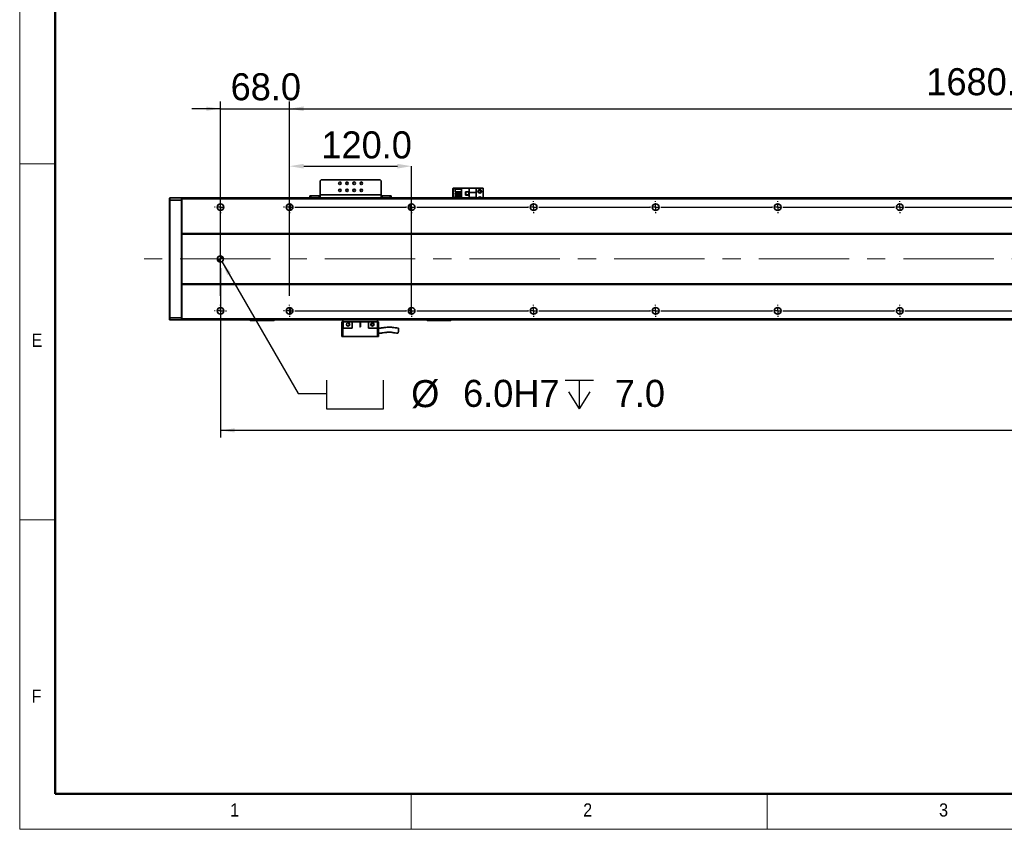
# Model space of a CAD drawing. Header units: millimetres. Extents: x 35 to 2905, y 35 to 2044.
# Tile 1 of 9: x 35 to 1003, y 35 to 831. Entities that reach past the tile are written whole.
import ezdxf

# ---------------------------------------------------------------- set-up
doc = ezdxf.new("R2010")
doc.units = ezdxf.units.MM
doc.header["$LTSCALE"] = 7
doc.header["$PDSIZE"] = -1
doc.linetypes.add('CENTERX2', pattern=[20.32, 12.7, -2.54, 2.54, -2.54])
doc.layers.add('黑色实线', color=7, linetype='Continuous')
doc.styles.add('SLDTEXTSTYLE1', font='Gothic.ttf', dxfattribs={"width": 0.913})
doc.styles.add('SLDTEXTSTYLE8', font='txt')
doc.dimstyles.new('SLDDIMSTYLE0', dxfattribs={"dimtxt": 26.6, "dimasz": 14, "dimexe": 0, "dimexo": 0.0625, "dimgap": 6.65, "dimtad": 2, "dimdec": 1, "dimrnd": 1e-09, "dimzin": 4, "dimdsep": 46, "dimtxsty": 'SLDTEXTSTYLE8', "dimsah": 1, "dimcen": 0.09, "dimadec": 0, "dimazin": 1, "dimtfac": 1, "dimtdec": 1, "dimtmove": 0, "dimatfit": 0, "dimfxl": 0, "dimfrac": 2, "dimtolj": 1, "dimtzin": 12, "dimarcsym": 0})
doc.dimstyles.new('SLDDIMSTYLE3', dxfattribs={"dimtxt": 26.6, "dimasz": 14, "dimexe": 0, "dimexo": 0.0625, "dimgap": 6.65, "dimtad": 2, "dimdec": 1, "dimrnd": 1e-09, "dimzin": 4, "dimdsep": 46, "dimtxsty": 'SLDTEXTSTYLE8', "dimsah": 1, "dimcen": 0.09, "dimadec": 0, "dimazin": 1, "dimtfac": 1, "dimtdec": 1, "dimtofl": 0, "dimtmove": 0, "dimatfit": 3, "dimfxl": 0, "dimfrac": 2, "dimtolj": 1, "dimtzin": 12, "dimarcsym": 0})
doc.dimstyles.new('SLDDIMSTYLE7', dxfattribs={"dimtxt": 26.6, "dimasz": 14, "dimexe": 0, "dimexo": 0.0625, "dimgap": 6.65, "dimtad": 0, "dimtih": 1, "dimtoh": 1, "dimdec": 1, "dimrnd": 1e-09, "dimzin": 4, "dimdsep": 46, "dimtxsty": 'SLDTEXTSTYLE8', "dimsah": 1, "dimcen": 0, "dimadec": 0, "dimazin": 1, "dimtfac": 1, "dimtdec": 1, "dimtofl": 0, "dimtmove": 0, "dimatfit": 3, "dimfxl": 0, "dimfrac": 2, "dimtolj": 1, "dimtzin": 12, "dimarcsym": 0})

# ---------------------------------------------------------------- blocks, each defined once
blk = doc.blocks.new('SW_SYMBOL_HOLE_SPOT')
at = {"layer": '黑色实线', "color": 0}
for p, q in [((0, 6125), (0, 525)), ((11200, 525), (11200, 6125)), ((0, 525), (11200, 525))]:
    blk.add_line(p, q, dxfattribs=at)
blk = doc.blocks.new('SW_SYMBOL_HOLE_DEPTH')
at = {"layer": '黑色实线', "color": 0}
for p, q in [((0, 6125), (5600, 6125)), ((2800, 6125), (2800, 525)), ((700, 3885), (2800, 525)), ((4900, 3885), (2800, 525))]:
    blk.add_line(p, q, dxfattribs=at)
blk = doc.blocks.new('_D_27')
at = {"layer": '黑色实线'}
for p, q in [((233.93, 593.4), (308.8, 463.71)), ((308.8, 463.71), (336.8, 463.71))]:
    blk.add_line(p, q, dxfattribs=at)
blk.add_solid([(233.93, 593.4), (239.11, 580.22), (242.75, 582.32)], dxfattribs=at)
at = {"layer": '黑色实线', "xscale": 0.004985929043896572, "yscale": 0.004985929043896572, "zscale": 0.004985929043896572}
for name, p in [('SW_SYMBOL_HOLE_SPOT', (336.8, 446.1)), ('SW_SYMBOL_HOLE_DEPTH', (571.37, 446.1))]:
    blk.add_blockref(name, p, dxfattribs=at)
at = {"layer": '黑色实线', "char_height": 26.6, "attachment_point": 1, "style": 'SLDTEXTSTYLE8'}
for s, insert in [('%%c', (420.03, 476.85)), (' 6.0H7 ', (461.13, 477.11)), (' 7.0', (610.3, 477.11))]:
    blk.add_mtext(s, dxfattribs=dict(at, insert=insert))
blk = doc.blocks.new('_D_29')
at = {"layer": '黑色实线'}
for p, q in [((232.43, 587.11), (232.43, 420.39)), ((2048.43, 581.57), (2048.43, 420.39)), ((2048.43, 427.39), (232.43, 427.39))]:
    blk.add_line(p, q, dxfattribs=at)
for points in [[(232.43, 427.39), (246.43, 425.29), (246.43, 429.49)], [(2048.43, 427.39), (2034.43, 429.49), (2034.43, 425.29)]]:
    blk.add_solid(points, dxfattribs=at)
at = {"layer": '黑色实线', "insert": (1089.46, 462.29), "char_height": 26.6, "attachment_point": 1, "style": 'SLDTEXTSTYLE8'}
blk.add_mtext('1816.0', dxfattribs=at)
blk = doc.blocks.new('_D_32')
at = {"layer": 'Defpoints', "color": 0}
for p in [(1980.43, 743.8), (300.43, 652.84), (1980.43, 652.84)]:
    blk.add_point(p, dxfattribs=at)
at = {"layer": '黑色实线', "color": 0, "lineweight": -2}
for p, q in [((300.43, 652.9), (300.43, 743.8)), ((314.43, 743.8), (1966.43, 743.8)), ((1980.43, 652.9), (1980.43, 743.8))]:
    blk.add_line(p, q, dxfattribs=at)
at = {"layer": '黑色实线', "color": 0}
for points in [[(314.43, 746.13), (314.43, 741.46), (300.43, 743.8)], [(1966.43, 746.13), (1966.43, 741.46), (1980.43, 743.8)]]:
    blk.add_solid(points, dxfattribs=at)
at = {"layer": '黑色实线', "color": 0, "insert": (1155.7, 783.66), "char_height": 26.6, "attachment_point": 2, "style": 'SLDTEXTSTYLE8'}
blk.add_mtext('\\A1;1680.0=14×120.0（PITCH）', dxfattribs=at)
blk = doc.blocks.new('_D_33')
at = {"layer": 'Defpoints', "color": 0}
for p in [(420.43, 687.27), (300.43, 652.84), (420.43, 545)]:
    blk.add_point(p, dxfattribs=at)
at = {"layer": '黑色实线', "color": 0, "lineweight": -2}
for p, q in [((300.43, 652.9), (300.43, 687.27)), ((314.43, 687.27), (406.43, 687.27)), ((420.43, 545.06), (420.43, 687.27))]:
    blk.add_line(p, q, dxfattribs=at)
at = {"layer": '黑色实线', "color": 0}
for points in [[(314.43, 689.6), (314.43, 684.94), (300.43, 687.27)], [(406.43, 689.6), (406.43, 684.94), (420.43, 687.27)]]:
    blk.add_solid(points, dxfattribs=at)
at = {"layer": '黑色实线', "color": 0, "insert": (376.2, 721.53), "char_height": 26.6, "attachment_point": 2, "style": 'SLDTEXTSTYLE8'}
blk.add_mtext('\\A1;120.0', dxfattribs=at)
blk = doc.blocks.new('_D_34')
at = {"layer": '黑色实线'}
for p, q in [((232.43, 559.73), (232.43, 750.8)), ((300.43, 559.73), (300.43, 750.8)), ((232.43, 743.8), (204.43, 743.8)), ((232.43, 743.8), (300.43, 743.8)), ((300.43, 743.8), (328.43, 743.8))]:
    blk.add_line(p, q, dxfattribs=at)
for points in [[(232.43, 743.8), (218.43, 745.9), (218.43, 741.7)], [(300.43, 743.8), (314.43, 741.7), (314.43, 745.9)]]:
    blk.add_solid(points, dxfattribs=at)
at = {"layer": '黑色实线', "insert": (242.43, 778.7), "char_height": 26.6, "attachment_point": 1, "style": 'SLDTEXTSTYLE8'}
blk.add_mtext('68.0', dxfattribs=at)
blk = doc.blocks.new('SW_CENTERMARKSYMBOL_24')
at = {"layer": '黑色实线', "color": 0}
for p, q in [((-5.08, 0), (-5.84, 0)), ((0, 0), (-2.54, 0)), ((0, 5.08), (0, 5.84)), ((0, 0), (0, 2.54)), ((0, 0), (0, -2.54)), ((0, 0), (2.54, 0)), ((5.08, 0), (5.84, 0)), ((0, -5.08), (0, -5.84))]:
    blk.add_line(p, q, dxfattribs=at)
blk = doc.blocks.new('SW_CENTERMARKSYMBOL_25')
at = {"layer": '黑色实线', "color": 0}
for p, q in [((-188, 107.08), (-188, 107.84)), ((0, 107.08), (0, 107.84)), ((-193.08, 102), (-193.84, 102)), ((-188, 102), (-190.54, 102)), ((-188, 102), (-188, 104.54)), ((-188, 102), (-188, 99.46)), ((-188, 102), (-185.46, 102)), ((-188, 96.92), (-188, 96.16)), ((0, 102), (-2.54, 102)), ((0, 102), (0, 104.54)), ((0, 102), (0, 99.46)), ((0, 102), (2.54, 102)), ((5.08, 102), (5.84, 102)), ((-125.08, 0), (-125.84, 0)), ((-120, 0), (-122.54, 0)), ((-120, 5.08), (-120, 5.84)), ((-120, 0), (-120, 2.54)), ((-120, 0), (-120, -2.54)), ((-120, 0), (-117.46, 0)), ((-114.92, 0), (-5.08, 0)), ((-5.08, 0), (-5.84, 0)), ((0, 0), (-2.54, 0)), ((0, 0), (-2.54, 0)), ((0, 5.08), (0, 5.84)), ((0, 0), (0, 2.54)), ((0, 0), (0, 2.54)), ((0, 0), (0, -2.54)), ((0, 0), (2.54, 0)), ((0, 0), (0, -2.54)), ((0, 0), (2.54, 0)), ((5.08, 0), (5.84, 0)), ((5.08, 0), (114.92, 0)), ((114.92, 0), (114.16, 0)), ((120, 0), (117.46, 0)), ((120, 0), (117.46, 0)), ((120, 0), (117.46, 0)), ((120, 5.08), (120, 5.84)), ((120, 0), (120, 2.54)), ((120, 0), (120, 2.54)), ((120, 0), (120, 2.54)), ((120, 0), (120, -2.54)), ((120, 0), (122.54, 0)), ((120, 0), (120, -2.54)), ((120, 0), (122.54, 0)), ((120, 0), (120, -2.54)), ((120, 0), (122.54, 0)), ((125.08, 0), (125.84, 0)), ((125.08, 0), (234.92, 0)), ((234.92, 0), (234.16, 0)), ((240, 0), (237.46, 0)), ((240, 0), (237.46, 0)), ((240, 0), (237.46, 0)), ((240, 0), (237.46, 0)), ((240, 5.08), (240, 5.84)), ((240, 0), (240, 2.54)), ((240, 0), (240, 2.54)), ((240, 0), (240, 2.54)), ((240, 0), (240, 2.54)), ((240, 0), (240, -2.54)), ((240, 0), (242.54, 0)), ((240, 0), (240, -2.54)), ((240, 0), (242.54, 0)), ((240, 0), (240, -2.54)), ((240, 0), (242.54, 0)), ((240, 0), (240, -2.54)), ((240, 0), (242.54, 0)), ((245.08, 0), (245.84, 0)), ((245.08, 0), (354.92, 0)), ((354.92, 0), (354.16, 0)), ((360, 0), (357.46, 0)), ((360, 0), (357.46, 0)), ((360, 0), (357.46, 0)), ((360, 0), (357.46, 0)), ((360, 0), (357.46, 0)), ((360, 5.08), (360, 5.84)), ((360, 0), (360, 2.54)), ((360, 0), (360, 2.54)), ((360, 0), (360, 2.54)), ((360, 0), (360, 2.54)), ((360, 0), (360, 2.54)), ((360, 0), (360, -2.54)), ((360, 0), (362.54, 0)), ((360, 0), (360, -2.54)), ((360, 0), (362.54, 0)), ((360, 0), (360, -2.54)), ((360, 0), (362.54, 0)), ((360, 0), (360, -2.54)), ((360, 0), (362.54, 0)), ((360, 0), (360, -2.54)), ((360, 0), (362.54, 0)), ((365.08, 0), (365.84, 0)), ((365.08, 0), (474.92, 0)), ((474.92, 0), (474.16, 0)), ((480, 0), (477.46, 0)), ((480, 0), (477.46, 0)), ((480, 0), (477.46, 0)), ((480, 0), (477.46, 0)), ((480, 0), (477.46, 0)), ((480, 0), (477.46, 0)), ((480, 5.08), (480, 5.84)), ((480, 0), (480, 2.54)), ((480, 0), (480, 2.54)), ((480, 0), (480, 2.54)), ((480, 0), (480, 2.54)), ((480, 0), (480, 2.54)), ((480, 0), (480, 2.54)), ((480, 0), (480, -2.54)), ((480, 0), (482.54, 0)), ((480, 0), (480, -2.54)), ((480, 0), (482.54, 0)), ((480, 0), (480, -2.54)), ((480, 0), (482.54, 0)), ((480, 0), (480, -2.54)), ((480, 0), (482.54, 0)), ((480, 0), (480, -2.54)), ((480, 0), (482.54, 0)), ((480, 0), (480, -2.54)), ((480, 0), (482.54, 0)), ((485.08, 0), (485.84, 0)), ((485.08, 0), (594.92, 0)), ((-120, -5.08), (-120, -5.84)), ((0, -5.08), (0, -5.84)), ((120, -5.08), (120, -5.84)), ((240, -5.08), (240, -5.84)), ((360, -5.08), (360, -5.84)), ((480, -5.08), (480, -5.84))]:
    blk.add_line(p, q, dxfattribs=at)
blk = doc.blocks.new('SW_CENTERMARKSYMBOL_26')
at = {"layer": '黑色实线', "color": 0}
for p, q in [((-245.08, 0), (-245.84, 0)), ((-240, 0), (-242.54, 0)), ((-240, 5.08), (-240, 5.84)), ((-240, 0), (-240, 2.54)), ((-240, 0), (-240, -2.54)), ((-240, 0), (-237.46, 0)), ((-234.92, 0), (-125.08, 0)), ((-125.08, 0), (-125.84, 0)), ((-120, 0), (-122.54, 0)), ((-120, 0), (-122.54, 0)), ((-120, 5.08), (-120, 5.84)), ((-120, 0), (-120, 2.54)), ((-120, 0), (-120, 2.54)), ((-120, 0), (-120, -2.54)), ((-120, 0), (-117.46, 0)), ((-120, 0), (-120, -2.54)), ((-120, 0), (-117.46, 0)), ((-114.92, 0), (-114.16, 0)), ((-114.92, 0), (-5.08, 0)), ((-5.08, 0), (-5.84, 0)), ((0, 0), (-2.54, 0)), ((0, 0), (-2.54, 0)), ((0, 0), (-2.54, 0)), ((0, 5.08), (0, 5.84)), ((0, 0), (0, 2.54)), ((0, 0), (0, 2.54)), ((0, 0), (0, 2.54)), ((0, 0), (0, -2.54)), ((0, 0), (2.54, 0)), ((0, 0), (0, -2.54)), ((0, 0), (2.54, 0)), ((0, 0), (0, -2.54)), ((0, 0), (2.54, 0)), ((5.08, 0), (5.84, 0)), ((5.08, 0), (114.92, 0)), ((114.92, 0), (114.16, 0)), ((120, 0), (117.46, 0)), ((120, 0), (117.46, 0)), ((120, 0), (117.46, 0)), ((120, 0), (117.46, 0)), ((120, 5.08), (120, 5.84)), ((120, 0), (120, 2.54)), ((120, 0), (120, 2.54)), ((120, 0), (120, 2.54)), ((120, 0), (120, 2.54)), ((120, 0), (120, -2.54)), ((120, 0), (122.54, 0)), ((120, 0), (120, -2.54)), ((120, 0), (122.54, 0)), ((120, 0), (120, -2.54)), ((120, 0), (122.54, 0)), ((120, 0), (120, -2.54)), ((120, 0), (122.54, 0)), ((125.08, 0), (125.84, 0)), ((125.08, 0), (234.92, 0)), ((234.92, 0), (234.16, 0)), ((240, 0), (237.46, 0)), ((240, 0), (237.46, 0)), ((240, 0), (237.46, 0)), ((240, 0), (237.46, 0)), ((240, 0), (237.46, 0)), ((240, 5.08), (240, 5.84)), ((240, 0), (240, 2.54)), ((240, 0), (240, 2.54)), ((240, 0), (240, 2.54)), ((240, 0), (240, 2.54)), ((240, 0), (240, 2.54)), ((240, 0), (240, -2.54)), ((240, 0), (242.54, 0)), ((240, 0), (240, -2.54)), ((240, 0), (242.54, 0)), ((240, 0), (240, -2.54)), ((240, 0), (242.54, 0)), ((240, 0), (240, -2.54)), ((240, 0), (242.54, 0)), ((240, 0), (240, -2.54)), ((240, 0), (242.54, 0)), ((245.08, 0), (245.84, 0)), ((245.08, 0), (354.92, 0)), ((354.92, 0), (354.16, 0)), ((360, 0), (357.46, 0)), ((360, 0), (357.46, 0)), ((360, 0), (357.46, 0)), ((360, 0), (357.46, 0)), ((360, 0), (357.46, 0)), ((360, 0), (357.46, 0)), ((360, 5.08), (360, 5.84)), ((360, 0), (360, 2.54)), ((360, 0), (360, 2.54)), ((360, 0), (360, 2.54)), ((360, 0), (360, 2.54)), ((360, 0), (360, 2.54)), ((360, 0), (360, 2.54)), ((360, 0), (360, -2.54)), ((360, 0), (362.54, 0)), ((360, 0), (360, -2.54)), ((360, 0), (362.54, 0)), ((360, 0), (360, -2.54)), ((360, 0), (362.54, 0)), ((360, 0), (360, -2.54)), ((360, 0), (362.54, 0)), ((360, 0), (360, -2.54)), ((360, 0), (362.54, 0)), ((360, 0), (360, -2.54)), ((360, 0), (362.54, 0)), ((365.08, 0), (365.84, 0)), ((365.08, 0), (474.92, 0)), ((-240, -5.08), (-240, -5.84)), ((-120, -5.08), (-120, -5.84)), ((0, -5.08), (0, -5.84)), ((120, -5.08), (120, -5.84)), ((240, -5.08), (240, -5.84)), ((360, -5.08), (360, -5.84))]:
    blk.add_line(p, q, dxfattribs=at)
blk = doc.blocks.new('SW_DOWELSYMBOL_4')
at = {"linetype": 'Continuous', "lineweight": 18}
h = blk.add_hatch(color=0, dxfattribs=at)
edge = h.paths.add_edge_path(flags=0)
edge.add_arc((0, 0), 3, 180, 270)
edge.add_line((0, -3), (0, 0))
edge.add_line((0, 0), (-3, 0))
h = blk.add_hatch(color=0, dxfattribs=at)
edge = h.paths.add_edge_path(flags=0)
edge.add_arc((0, 0), 3, 0, 90)
edge.add_line((0, 3), (0, 0))
edge.add_line((0, 0), (3, 0))
at = {"layer": '黑色实线', "color": 0}
blk.add_circle((0, 0), 3, dxfattribs=at)

msp = doc.modelspace()

# ---------------------------------------------------------------- linework, layer by layer
at = {"color": 7, "linetype": 'Continuous', "lineweight": 18}
for p, q in [((35, 2044), (35, 35)), ((70, 2009), (70, 70)), ((35, 689.5), (70, 689.5)), ((70, 339.5), (35, 339.5)), ((70, 70), (2870, 70)), ((420, 35), (420, 70)), ((770, 70), (770, 35)), ((861, 70), (2870, 70)), ((35, 35), (2905, 35))]:
    msp.add_line(p, q, dxfattribs=at)
at = {"color": 7, "linetype": 'Continuous', "lineweight": 50}
for p, q in [((70, 2009), (70, 70)), ((70, 70), (2870, 70))]:
    msp.add_line(p, q, dxfattribs=at)
at = {"color": 7, "linetype": 'Continuous', "lineweight": 35}
for p, q in [((331.43, 673.8), (330.43, 672.8)), ((330.43, 672.8), (330.43, 659)), ((389.43, 673.8), (331.43, 673.8)), ((390.43, 672.8), (389.43, 673.8)), ((390.43, 659), (390.43, 672.8)), ((390.43, 659), (330.43, 659)), ((330.43, 656), (330.43, 659)), ((390.43, 659), (390.43, 656)), ((461.23, 665.5), (460.93, 665.2)), ((461.23, 665.2), (460.93, 665.2)), ((460.93, 656), (460.93, 665.2)), ((461.35, 665.5), (461.23, 665.2)), ((461.23, 665.5), (461.35, 665.5)), ((465.63, 665.2), (461.23, 665.2)), ((461.23, 665.2), (461.23, 656)), ((461.35, 665.5), (465.63, 665.5)), ((463.23, 662.06), (463.23, 664.56)), ((463.23, 664.56), (469.43, 664.56)), ((463.23, 662.06), (469.43, 662.06)), ((463.23, 659.52), (463.23, 661.02)), ((463.23, 661.02), (469.43, 661.02)), ((463.23, 659.52), (469.43, 659.52)), ((463.23, 656.98), (463.23, 658.48)), ((463.23, 658.48), (469.43, 658.48)), ((465.63, 664.56), (465.63, 665.5)), ((465.63, 665.5), (469.43, 665.5)), ((465.63, 661.02), (465.63, 662.06)), ((465.63, 658.48), (465.63, 659.52)), ((469.43, 656), (469.43, 665.8)), ((469.43, 665.8), (476.98, 665.8)), ((476.73, 662.1), (473.53, 662.1)), ((473.53, 662.1), (473.53, 658.9)), ((473.53, 658.9), (476.73, 658.9)), ((473.63, 662), (473.63, 659)), ((476.63, 662), (473.63, 662)), ((473.63, 659), (476.63, 659)), ((476.63, 659), (476.63, 662)), ((476.73, 658.9), (476.73, 662.1)), ((483.93, 665.8), (476.98, 665.8)), ((476.98, 665.8), (476.98, 661.5)), ((483.93, 661.5), (476.98, 661.5)), ((476.98, 656.5), (476.98, 661.5)), ((483.93, 661.5), (483.93, 665.8)), ((490.93, 665.8), (483.93, 665.8)), ((483.93, 661.5), (483.93, 656.5)), ((490.93, 665.8), (490.93, 656)), ((182.43, 655.7), (182.73, 656)), ((182.43, 653.87), (182.43, 655.7)), ((182.43, 653.87), (182.73, 654)), ((182.43, 538.12), (182.43, 653.87)), ((182.73, 656), (182.73, 654)), ((182.73, 656), (194.13, 656)), ((182.73, 654), (182.73, 538)), ((194.13, 654), (182.73, 654)), ((194.13, 654), (194.13, 656)), ((194.43, 655.7), (194.13, 656)), ((194.13, 538), (194.13, 654)), ((194.43, 653.87), (194.13, 654)), ((2086.43, 656), (194.43, 656)), ((194.43, 655), (194.43, 656)), ((2086.43, 655), (194.43, 655)), ((194.43, 621), (194.43, 655)), ((300.92, 650.26), (299.94, 650.26)), ((301.43, 643.85), (301.43, 650.14)), ((320.43, 656), (320.43, 658)), ((320.43, 658), (321.43, 658)), ((321.43, 658), (321.43, 656)), ((321.43, 658), (329.43, 658)), ((329.43, 658), (329.43, 656)), ((330.43, 658), (329.43, 658)), ((391.43, 658), (390.43, 658)), ((391.43, 658), (391.43, 656)), ((391.43, 658), (399.43, 658)), ((399.43, 656), (399.43, 658)), ((399.43, 658), (400.43, 658)), ((400.43, 658), (400.43, 656)), ((419.43, 650.14), (419.43, 643.85)), ((419.94, 650.26), (420.92, 650.26)), ((463.23, 656.98), (469.43, 656.98)), ((465.63, 656), (465.63, 656.98)), ((476.98, 656.5), (483.93, 656.5)), ((476.98, 656.5), (476.98, 656)), ((483.93, 656), (483.93, 656.5)), ((235.43, 648.37), (235.43, 645.62)), ((2086.43, 621), (194.43, 621)), ((194.43, 621), (194.43, 620.5)), ((2086.43, 620.5), (194.43, 620.5)), ((194.43, 571.5), (194.43, 620.5)), ((2086.43, 571.5), (194.43, 571.5)), ((194.43, 571), (194.43, 571.5)), ((2086.43, 571), (194.43, 571)), ((194.43, 537), (194.43, 571)), ((235.43, 546.37), (235.43, 543.62)), ((301.43, 541.85), (301.43, 548.14)), ((419.43, 548.14), (419.43, 541.85)), ((182.43, 536.3), (182.43, 538.12)), ((182.43, 538.12), (182.73, 538)), ((182.43, 536.3), (182.73, 536)), ((182.73, 538), (182.73, 536)), ((182.73, 538), (194.13, 538)), ((194.13, 536), (182.73, 536)), ((194.43, 538.12), (194.13, 538)), ((194.13, 536), (194.13, 538)), ((194.43, 536.3), (194.13, 536)), ((2086.43, 537), (194.43, 537)), ((194.43, 537), (194.43, 536)), ((2086.43, 536), (194.43, 536)), ((261.43, 535.8), (261.43, 536)), ((261.43, 535.8), (261.73, 535.5)), ((261.43, 535.8), (262.43, 535.8)), ((262.55, 535.5), (261.73, 535.5)), ((262.43, 536), (262.43, 535.8)), ((262.55, 535.5), (262.43, 535.8)), ((262.43, 535.8), (284.43, 535.8)), ((284.3, 535.5), (262.55, 535.5)), ((284.3, 535.5), (284.43, 535.8)), ((285.13, 535.5), (284.3, 535.5)), ((284.43, 535.8), (284.43, 536)), ((284.43, 535.8), (285.43, 535.8)), ((285.13, 535.5), (285.43, 535.8)), ((285.43, 536), (285.43, 535.8)), ((300.92, 541.73), (299.94, 541.73)), ((351.93, 534.1), (351.93, 519.7)), ((353.13, 534.1), (351.93, 534.1)), ((352.93, 534.1), (352.93, 536)), ((353.13, 534.1), (353.13, 528.1)), ((361.93, 534.1), (353.13, 534.1)), ((361.93, 534.1), (369.68, 534.1)), ((361.93, 534.1), (361.93, 528.1)), ((370.18, 534.1), (369.68, 534.1)), ((369.68, 534.1), (369.68, 529.35)), ((370.18, 534.1), (377.93, 534.1)), ((370.18, 529.35), (370.18, 534.1)), ((377.93, 528.1), (377.93, 534.1)), ((386.73, 534.1), (377.93, 534.1)), ((386.73, 528.1), (386.73, 534.1)), ((387.93, 534.1), (386.73, 534.1)), ((386.93, 534.1), (386.93, 536)), ((387.93, 519.7), (387.93, 534.1)), ((419.94, 541.73), (420.92, 541.73)), ((435.43, 535.8), (435.43, 536)), ((435.43, 535.8), (436.43, 535.8)), ((435.43, 535.8), (435.73, 535.5)), ((436.55, 535.5), (435.73, 535.5)), ((436.43, 536), (436.43, 535.8)), ((436.55, 535.5), (436.43, 535.8)), ((436.43, 535.8), (458.43, 535.8)), ((458.3, 535.5), (436.55, 535.5)), ((458.3, 535.5), (458.43, 535.8)), ((459.13, 535.5), (458.3, 535.5)), ((458.43, 535.8), (458.43, 536)), ((458.43, 535.8), (459.43, 535.8)), ((459.13, 535.5), (459.43, 535.8)), ((459.43, 536), (459.43, 535.8)), ((353.13, 528.1), (352.93, 528.1)), ((352.93, 519.7), (352.93, 528.1)), ((353.13, 528.1), (361.93, 528.1)), ((377.93, 528.1), (386.73, 528.1)), ((382.94, 532.15), (383.07, 531.74)), ((386.93, 528.1), (386.73, 528.1)), ((386.93, 528.1), (386.93, 519.7)), ((352.93, 519.7), (351.93, 519.7)), ((386.93, 519.7), (352.93, 519.7)), ((387.93, 519.7), (386.93, 519.7))]:
    msp.add_line(p, q, dxfattribs=at)
at = {"color": 8, "linetype": 'Continuous', "lineweight": 35}
for p, q in [((357.68, 664.5), (356.18, 664.5)), ((364.68, 664.5), (363.18, 664.5))]:
    msp.add_line(p, q, dxfattribs=at)
at = {"color": 7, "linetype": 'Continuous', "lineweight": 35}
for centre, radius in [((349.93, 670.5), 1.25), ((356.93, 670.5), 1.25), ((363.93, 670.5), 1.25), ((370.93, 670.5), 1.25), ((349.93, 663.5), 1.25), ((356.93, 663.5), 1.25), ((363.93, 663.5), 1.25), ((370.93, 663.5), 1.25), ((487.43, 662.5), 1.75), ((487.43, 662.5), 1.25), ((232.43, 647), 3.3), ((300.43, 647), 3.3), ((420.43, 647), 3.3), ((540.43, 647), 3.3), ((660.43, 647), 3.3), ((780.43, 647), 3.3), ((900.43, 647), 3.3), ((232.43, 596), 3), ((232.43, 545), 3.3), ((300.43, 545), 3.3), ((420.43, 545), 3.3), ((540.43, 545), 3.3), ((660.43, 545), 3.3), ((780.43, 545), 3.3), ((900.43, 545), 3.3), ((357.93, 531.6), 1.6), ((381.93, 531.6), 1.6)]:
    msp.add_circle(centre, radius, dxfattribs=at)
for centre, radius, start, end in [((487.43, 655.5), 1.75, 16.60155, 163.39845), ((487.43, 655.5), 1.25, 23.57818, 156.42182), ((369.93, 529.35), 0.25, 180, 0)]:
    msp.add_arc(centre, radius, start, end, dxfattribs=at)
for points, knots in [([(357.91, 532.9), (358.05, 532.87), (358.33, 532.81), (358.69, 532.56), (358.87, 532.31), (358.93, 532.17), (358.94, 532.15)], [0, 0, 0, 0, 0.32233, 0.643215, 0.951835, 1, 1, 1, 1]), ([(381.93, 532.75), (381.81, 532.74), (381.58, 532.72), (381.26, 532.56), (381.01, 532.32), (380.84, 532.01), (380.76, 531.66), (380.8, 531.31), (380.93, 530.99), (381.16, 530.72), (381.45, 530.53), (381.79, 530.44), (382.14, 530.45), (382.48, 530.57), (382.76, 530.78), (382.96, 531.06), (383.08, 531.39), (383.07, 531.63), (383.07, 531.74)], [0, 0, 0, 0, 0.062498, 0.124997, 0.187497, 0.249997, 0.312496, 0.374996, 0.437495, 0.499997, 0.562494, 0.624995, 0.687496, 0.749995, 0.812497, 0.874998, 0.937499, 1, 1, 1, 1]), ([(381.91, 532.9), (382.05, 532.87), (382.33, 532.81), (382.69, 532.56), (382.87, 532.31), (382.93, 532.17), (382.94, 532.15)], [0, 0, 0, 0, 0.322312, 0.64322, 0.951843, 1, 1, 1, 1]), ([(359.07, 531.74), (359.09, 531.62), (359.13, 531.36), (359.02, 530.97), (358.8, 530.62), (358.46, 530.35), (358.04, 530.2), (357.59, 530.2), (357.15, 530.33), (356.92, 530.51), (356.81, 530.6)], [0, 0, 0, 0, 0.1147377, 0.2305924, 0.3509258, 0.4758244, 0.6054507, 0.7393978, 0.8775413, 1, 1, 1, 1]), ([(383.07, 531.74), (383.09, 531.62), (383.13, 531.36), (383.02, 530.97), (382.8, 530.62), (382.46, 530.35), (382.04, 530.2), (381.59, 530.2), (381.15, 530.33), (380.92, 530.51), (380.81, 530.6)], [0, 0, 0, 0, 0.114738, 0.230593, 0.350926, 0.475832, 0.60545, 0.739397, 0.877549, 1, 1, 1, 1]), ([(407.24, 527.89), (406.27, 528.04), (404.46, 528.33), (401.99, 528.72), (399.93, 528.89), (398.08, 528.92), (396.05, 528.84), (394.21, 528.64), (392.7, 528.42), (391.69, 528.27), (390.65, 528.12), (389.59, 528), (388.67, 527.92), (388.12, 527.95), (387.93, 527.97)], [0, 0, 0, 0, 0.155774, 0.290786, 0.39677, 0.47499, 0.57359, 0.704746, 0.75469, 0.807087, 0.861209, 0.915956, 0.970407, 1, 1, 1, 1]), ([(387.93, 522.98), (388.16, 522.97), (388.88, 522.95), (390.03, 523.03), (391.71, 523.23), (393.41, 523.5), (395.08, 523.73), (396.53, 523.87), (398.22, 523.96), (400.13, 523.89), (402.17, 523.67), (404.28, 523.31), (405.82, 523.07), (406.67, 522.95)], [0, 0, 0, 0, 0.036868, 0.11254, 0.178518, 0.302805, 0.38427, 0.444528, 0.530286, 0.647338, 0.744746, 0.860354, 1, 1, 1, 1]), ([(406.68, 522.99), (406.71, 522.98), (406.81, 522.94), (407, 523.2), (407.22, 523.7), (407.4, 524.4), (407.54, 525.2), (407.62, 526.04), (407.62, 526.82), (407.55, 527.44), (407.42, 527.83), (407.3, 527.86), (407.24, 527.87)], [0, 0, 0, 0, 0.057406, 0.163025, 0.266466, 0.369977, 0.474788, 0.581585, 0.690231, 0.799775, 0.908817, 1, 1, 1, 1])]:
    msp.add_open_spline(points, degree=3, knots=knots, dxfattribs=at)
at = {"layer": '黑色实线', "linetype": 'CENTERX2', "lineweight": 18}
msp.add_line((2130.88, 596), (149.98, 596), dxfattribs=at)

# ---------------------------------------------------------------- block references
at = {"layer": '黑色实线'}
for name, p in [('SW_CENTERMARKSYMBOL_25', (420.43, 545)), ('SW_CENTERMARKSYMBOL_26', (540.43, 647)), ('SW_DOWELSYMBOL_4', (232.43, 596)), ('SW_CENTERMARKSYMBOL_24', (232.43, 545))]:
    msp.add_blockref(name, p, dxfattribs=at)

# ---------------------------------------------------------------- texts
at = {"color": 7, "linetype": 'Continuous', "lineweight": 0, "char_height": 12.96, "attachment_point": 1, "style": 'SLDTEXTSTYLE1'}
for s, insert in [('E', (46.67, 522.52)), ('F', (46.67, 172.52)), ('1', (242.08, 60.52)), ('2', (589.17, 60.52)), ('3', (939.17, 60.52))]:
    msp.add_mtext(s, dxfattribs=dict(at, insert=insert))

# ---------------------------------------------------------------- dimensions: what is measured, and where the dimension line sits
at = {"layer": '黑色实线'}
dim = msp.add_linear_dim(base=(1980.43, 743.8), p1=(300.43, 652.84), p2=(1980.43, 652.84), text='<>=14×120.0（PITCH）', dimstyle='SLDDIMSTYLE3', dxfattribs=at)
dim.commit()
dim.dimension.update_dxf_attribs({"geometry": '_D_32', "text_midpoint": (1155.7, 743.8), "dimtype": 160})
for base, p1, p2, dimstyle, picture, middle in [((300.43, 743.8), (232.43, 550.84), (300.43, 550.84), 'SLDDIMSTYLE0', '_D_34', (275.2, 743.8)), ((420.43, 687.27), (300.43, 652.84), (420.43, 545), 'SLDDIMSTYLE0', '_D_33', (376.2, 687.27)), ((232.43, 427.39), (2048.43, 590.46), (232.43, 596), 'SLDDIMSTYLE3', '_D_29', (1141.45, 427.39))]:
    dim = msp.add_linear_dim(base=base, p1=p1, p2=p2, dimstyle=dimstyle, dxfattribs=at)
    dim.commit()
    dim.dimension.update_dxf_attribs({"geometry": picture, "text_midpoint": middle, "dimtype": 160})
dim = msp.add_diameter_dim_2p(p1=(230.93, 598.59), p2=(233.93, 593.4), text='{\\fGDT;v} <>H7 {\\fGDT;x} 7.0\\P', dimstyle='SLDDIMSTYLE7', dxfattribs=at)
dim.commit()
dim.dimension.update_dxf_attribs({"geometry": '_D_27', "text_midpoint": (501.56, 463.71), "dimtype": 163})

doc.saveas('drawing.dxf')
